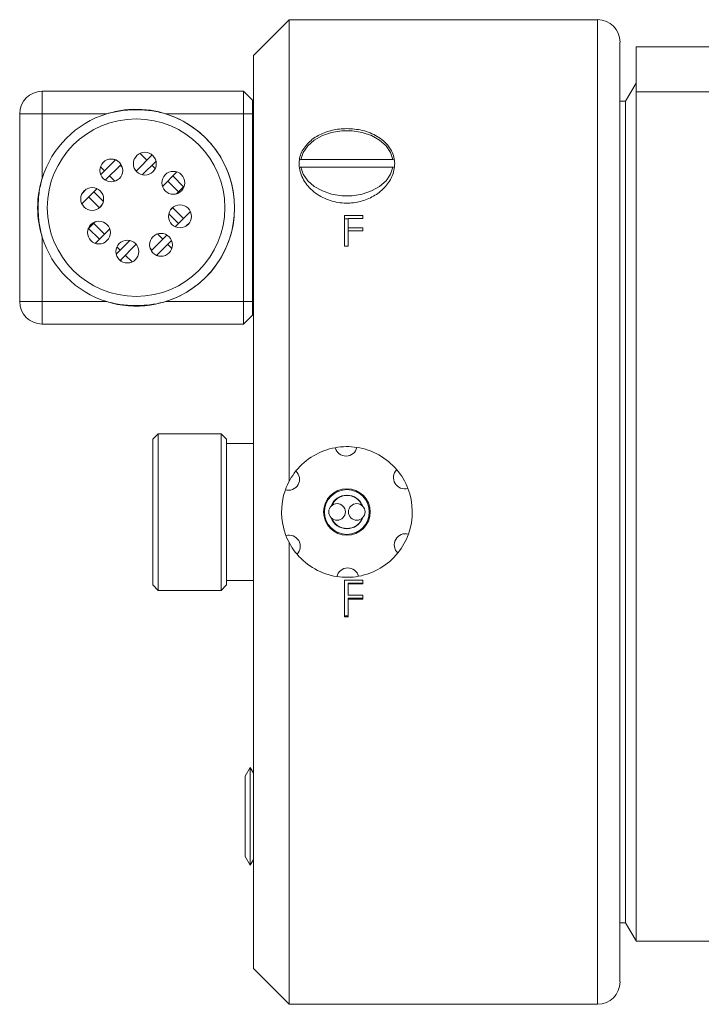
# Model space of a CAD drawing. Header units: inches. Extents: x 0.51 to 8.32, y 1.19 to 8.76.
# Tile 6 of 14: x 4.27 to 5.54, y 1.29 to 3.12. Entities that reach past the tile are written whole.
import ezdxf

# ---------------------------------------------------------------- set-up
doc = ezdxf.new("R2010")
doc.units = ezdxf.units.IN
doc.header["$MEASUREMENT"] = 0

msp = doc.modelspace()

# ---------------------------------------------------------------- linework, layer by layer
at = {"color": 7, "linetype": 'Continuous', "lineweight": 15}
for p, q in [((4.7743, 3.1205), (4.7076, 3.0539)), ((5.3483, 3.1205), (4.7743, 3.1205)), ((4.7743, 3.1205), (4.7743, 2.2611)), ((5.3899, 3.0789), (5.3899, 2.2039)), ((5.4199, 3.0699), (6.8879, 3.0699)), ((5.4199, 2.9865), (5.4199, 3.0699)), ((4.7076, 1.3539), (4.7076, 3.0539)), ((5.4197, 3.0024), (5.4004, 2.969)), ((5.4199, 3.0024), (5.4197, 3.0024)), ((5.4197, 3.0024), (5.4197, 1.4054)), ((4.3143, 2.9455), (4.3143, 2.9872)), ((4.3143, 2.9872), (4.6893, 2.9872)), ((4.6893, 2.9455), (4.6893, 2.9872)), ((4.7059, 2.9705), (4.6893, 2.9872)), ((4.7059, 2.9705), (4.7059, 2.9455)), ((5.4199, 1.4045), (5.4199, 2.9865)), ((6.8879, 2.9865), (5.4199, 2.9865)), ((5.4004, 2.969), (5.3899, 2.969)), ((5.4004, 2.969), (5.4004, 1.4387)), ((4.2726, 2.5955), (4.2726, 2.9455)), ((4.3143, 2.9455), (4.2726, 2.9455)), ((4.3143, 2.9455), (4.3143, 2.8252)), ((4.4346, 2.9455), (4.3143, 2.9455)), ((4.6893, 2.9455), (4.5439, 2.9455)), ((4.7059, 2.9455), (4.6893, 2.9455)), ((4.6893, 2.5955), (4.6893, 2.9455)), ((4.7059, 2.9455), (4.7059, 2.5955)), ((4.4504, 2.8589), (4.4491, 2.8602)), ((4.5191, 2.8687), (4.4891, 2.8387)), ((4.5093, 2.8589), (4.4966, 2.8716)), ((4.5187, 2.8683), (4.5166, 2.8705)), ((4.7076, 2.8667), (4.7059, 2.8667)), ((4.7961, 2.8603), (4.7931, 2.8591)), ((4.9672, 2.8603), (4.7961, 2.8603)), ((4.9702, 2.8591), (4.9672, 2.8603)), ((4.4304, 2.8389), (4.4227, 2.8465)), ((4.451, 2.8595), (4.4232, 2.8317)), ((4.4612, 2.8509), (4.4319, 2.8216)), ((4.4634, 2.8459), (4.4598, 2.8495)), ((4.5263, 2.857), (4.5007, 2.8315)), ((4.5249, 2.8433), (4.5187, 2.8495)), ((4.7931, 2.8449), (4.7961, 2.8461)), ((4.7961, 2.8461), (4.7946, 2.8461)), ((4.7961, 2.8461), (4.9672, 2.8461)), ((4.9672, 2.8461), (4.9702, 2.8449)), ((4.9686, 2.8461), (4.9672, 2.8461)), ((4.4497, 2.8196), (4.4398, 2.8295)), ((4.4893, 2.8389), (4.4878, 2.8403)), ((4.5653, 2.8371), (4.5383, 2.8101)), ((4.5777, 2.8094), (4.5576, 2.8295)), ((4.4165, 2.8061), (4.3882, 2.7778)), ((4.5682, 2.8), (4.5482, 2.82)), ((4.579, 2.8107), (4.5647, 2.7964)), ((4.3965, 2.805), (4.3893, 2.7978)), ((4.3915, 2.8), (4.3911, 2.8004)), ((4.4209, 2.7705), (4.4009, 2.7906)), ((4.4283, 2.782), (4.4103, 2.8)), ((4.4252, 2.7748), (4.4195, 2.7691)), ((4.5591, 2.772), (4.5533, 2.7662)), ((4.5777, 2.7505), (4.5576, 2.7705)), ((4.5682, 2.7411), (4.5502, 2.7591)), ((4.5904, 2.7632), (4.5621, 2.7349)), ((4.8774, 2.7561), (4.9113, 2.7561)), ((4.8774, 2.7561), (4.8774, 2.6991)), ((4.8774, 2.75), (4.8837, 2.75)), ((4.8837, 2.7503), (4.8837, 2.733)), ((4.9113, 2.7503), (4.8837, 2.7503)), ((4.9113, 2.7561), (4.9113, 2.7503)), ((4.4139, 2.7446), (4.3996, 2.7303)), ((4.4304, 2.721), (4.4103, 2.7411)), ((4.5892, 2.7432), (4.5821, 2.7361)), ((4.5875, 2.7407), (4.5871, 2.7411)), ((4.8837, 2.733), (4.9113, 2.733)), ((4.8837, 2.7273), (4.8837, 2.733)), ((4.9113, 2.733), (4.9113, 2.7272)), ((4.3143, 2.7159), (4.3143, 2.5955)), ((4.4209, 2.7116), (4.4009, 2.7316)), ((4.4402, 2.7309), (4.4133, 2.704)), ((4.5467, 2.7195), (4.5174, 2.6902)), ((4.5388, 2.7116), (4.5289, 2.7215)), ((4.8837, 2.7273), (4.9113, 2.7273)), ((4.9113, 2.7272), (4.8837, 2.7272)), ((4.8837, 2.7272), (4.8837, 2.6991)), ((4.4778, 2.7096), (4.4523, 2.684)), ((4.4598, 2.6916), (4.4537, 2.6977)), ((4.4895, 2.7024), (4.4595, 2.6723)), ((4.4907, 2.7007), (4.4893, 2.7022)), ((4.5187, 2.6916), (4.5152, 2.6952)), ((4.5553, 2.7093), (4.5275, 2.6815)), ((4.5558, 2.6945), (4.5482, 2.7022)), ((4.8837, 2.6991), (4.8774, 2.6991)), ((4.482, 2.6694), (4.4692, 2.6821)), ((4.5295, 2.6808), (4.5282, 2.6821)), ((4.462, 2.6706), (4.4598, 2.6727)), ((4.7059, 2.6744), (4.7076, 2.6744)), ((4.2726, 2.5955), (4.3143, 2.5955)), ((4.3143, 2.5955), (4.4346, 2.5955)), ((4.3143, 2.5539), (4.3143, 2.5955)), ((4.5439, 2.5955), (4.6893, 2.5955)), ((4.6893, 2.5539), (4.6893, 2.5955)), ((4.7059, 2.5955), (4.6893, 2.5955)), ((4.7059, 2.5955), (4.7059, 2.5705)), ((4.7059, 2.5705), (4.6893, 2.5539)), ((4.6893, 2.5539), (4.3143, 2.5539)), ((4.5303, 2.3497), (4.5203, 2.3397)), ((4.6476, 2.3497), (4.5303, 2.3497)), ((4.5303, 2.3497), (4.5303, 2.2109)), ((4.6576, 2.3397), (4.6476, 2.3497)), ((4.6476, 2.058), (4.6476, 2.3497)), ((4.5203, 2.2104), (4.5203, 2.3397)), ((4.6576, 2.3397), (4.6576, 2.068)), ((4.7076, 2.3316), (4.6576, 2.3316)), ((4.5203, 2.068), (4.5203, 2.2104)), ((4.5303, 2.2109), (4.5303, 2.058)), ((5.3899, 2.2039), (5.3899, 1.3289)), ((4.7743, 2.1466), (4.7743, 1.2872)), ((4.6576, 2.0761), (4.7076, 2.0761)), ((4.8774, 2.0769), (4.9113, 2.0769)), ((4.8774, 2.0769), (4.8774, 2.0086)), ((4.9113, 2.0769), (4.9113, 2.0699)), ((4.5203, 2.068), (4.5303, 2.058)), ((4.5303, 2.058), (4.6476, 2.058)), ((4.6476, 2.058), (4.6576, 2.068)), ((4.9113, 2.0714), (4.8837, 2.0714)), ((4.8837, 2.0714), (4.8837, 2.0699)), ((4.8837, 2.0699), (4.8837, 2.0488)), ((4.9113, 2.0699), (4.8837, 2.0699)), ((4.8837, 2.0488), (4.9113, 2.0488)), ((4.9113, 2.0435), (4.8837, 2.0435)), ((4.8837, 2.0435), (4.8837, 2.0418)), ((4.9113, 2.0418), (4.8837, 2.0418)), ((4.8837, 2.0418), (4.8837, 2.0086)), ((4.9113, 2.0488), (4.9113, 2.0418)), ((4.8837, 2.0107), (4.8774, 2.0107)), ((4.8837, 2.0086), (4.8774, 2.0086)), ((4.7016, 1.7282), (4.6924, 1.712)), ((4.7016, 1.7282), (4.7016, 1.5462)), ((4.7076, 1.7177), (4.7016, 1.7282)), ((4.6924, 1.712), (4.6924, 1.5624)), ((4.6924, 1.5624), (4.7016, 1.5462)), ((4.7016, 1.5462), (4.7076, 1.5567)), ((5.3899, 1.4387), (5.4004, 1.4387)), ((5.4004, 1.4387), (5.4197, 1.4054)), ((5.4197, 1.4054), (5.4199, 1.4054)), ((5.4199, 1.4045), (5.5556, 1.4045)), ((4.7076, 1.3539), (4.7743, 1.2872)), ((4.7743, 1.2872), (5.3483, 1.2872))]:
    msp.add_line(p, q, dxfattribs=at)
at = {"color": 8, "linetype": 'Continuous', "lineweight": 15}
for p, q in [((5.3483, 2.2039), (5.3483, 3.1205)), ((5.3483, 1.2872), (5.3483, 2.2039))]:
    msp.add_line(p, q, dxfattribs=at)
at = {"color": 7, "linetype": 'Continuous', "lineweight": 15, "flags": 128}
for points in [[(4.9672, 2.8603), (4.9628, 2.8735), (4.9544, 2.8858), (4.9424, 2.8964), (4.9273, 2.9048), (4.91, 2.9107), (4.8912, 2.9137), (4.872, 2.9137), (4.8532, 2.9107), (4.8359, 2.9048), (4.8208, 2.8964), (4.8088, 2.8858), (4.8004, 2.8735), (4.7961, 2.8603)], [(4.7961, 2.8461), (4.8004, 2.8329), (4.8088, 2.8207), (4.8208, 2.8101), (4.8359, 2.8016), (4.8532, 2.7957), (4.872, 2.7927), (4.8912, 2.7927), (4.91, 2.7957), (4.9273, 2.8016), (4.9424, 2.8101), (4.9544, 2.8207), (4.9628, 2.8329), (4.9672, 2.8461)]]:
    msp.add_lwpolyline(points, dxfattribs=at)
at = {"color": 7, "linetype": 'Continuous', "lineweight": 15}
for centre, radius in [((4.4893, 2.7705), 0.1653), ((4.443, 2.8398), 0.0213), ((4.5055, 2.8523), 0.0213), ((4.5586, 2.8168), 0.0213), ((4.4075, 2.7868), 0.0213), ((4.571, 2.7543), 0.0213), ((4.42, 2.7242), 0.0213), ((4.5356, 2.7013), 0.0213), ((4.473, 2.6888), 0.0213), ((4.8816, 2.2039), 0.0433), ((4.8816, 2.2039), 0.0417), ((4.8633, 2.2039), 0.0155), ((4.8999, 2.2039), 0.0155)]:
    msp.add_circle(centre, radius, dxfattribs=at)
for centre, radius, start, end in [((5.3483, 3.0789), 0.0417, 0, 90), ((4.3143, 2.9455), 0.0417, 90, 180), ((4.4893, 2.7705), 0.1833, 303.768, 107.3414), ((4.4893, 2.7705), 0.1833, 107.3414, 162.6586), ((4.4893, 2.7705), 0.1833, 287.3414, 72.6586), ((4.4893, 2.7705), 0.1833, 162.6586, 197.3414), ((4.4893, 2.7705), 0.1833, 197.3414, 252.6586), ((4.4893, 2.7705), 0.1833, 252.6586, 303.768), ((4.3143, 2.5955), 0.0417, 180, 270), ((4.8816, 2.2039), 0.1217, 100.2821, 141.1509), ((4.8816, 2.2039), 0.1217, 81.1509, 100.2821), ((4.88, 2.3288), 0.0208, 194.6739, 346.7591), ((4.8816, 2.2039), 0.1217, 40.2821, 81.1509), ((4.7726, 2.265), 0.0208, 254.6739, 46.7591), ((4.8816, 2.2039), 0.1217, 141.1509, 160.2821), ((4.9891, 2.2677), 0.0208, 134.6739, 286.7591), ((4.8816, 2.2039), 0.1217, 21.1509, 40.2821), ((4.8816, 2.2039), 0.1217, 160.2821, 201.1509), ((4.8816, 2.2039), 0.1217, 340.2821, 21.1509), ((4.8816, 2.2039), 0.0313, 90, 159.7156), ((4.8816, 2.2039), 0.0308, 22.2258, 157.7742), ((4.8816, 2.2039), 0.0313, 20.2844, 90), ((4.8816, 2.2039), 0.0313, 200.2844, 339.7156), ((4.8816, 2.2039), 0.0308, 202.2258, 337.7742), ((4.9906, 2.1427), 0.0208, 74.6739, 226.7591), ((4.7741, 2.14), 0.0208, 314.6739, 106.7591), ((4.8816, 2.2039), 0.1217, 201.1509, 220.2821), ((4.8816, 2.2039), 0.1217, 321.1509, 340.2821), ((4.8816, 2.2039), 0.1217, 280.2821, 321.1509), ((4.8816, 2.2039), 0.1217, 220.2821, 261.1509), ((4.8832, 2.0789), 0.0208, 14.6739, 166.7591), ((4.8816, 2.2039), 0.1217, 261.1509, 280.2821), ((5.3483, 1.3289), 0.0417, 270, 0)]:
    msp.add_arc(centre, radius, start, end, dxfattribs=at)
for points, knots in [([(4.5439, 2.9455), (4.5347, 2.9477), (4.5161, 2.9522), (4.4881, 2.9531), (4.4606, 2.9518), (4.4433, 2.9476), (4.4346, 2.9455)], [0, 0, 0, 0, 0.256019, 0.518821, 0.75725, 1, 1, 1, 1]), ([(4.8172, 2.898), (4.8108, 2.8919), (4.798, 2.8798), (4.7911, 2.8562), (4.7947, 2.8311), (4.8101, 2.8071), (4.8348, 2.7886), (4.8643, 2.779), (4.8937, 2.7785), (4.9202, 2.7854), (4.9431, 2.7986), (4.9609, 2.8174), (4.9711, 2.8405), (4.9709, 2.8653), (4.959, 2.8882), (4.9368, 2.9058), (4.9082, 2.9161), (4.8783, 2.9187), (4.8508, 2.9147), (4.8305, 2.9071), (4.8208, 2.9004), (4.8172, 2.898)], [0, 0, 0, 0, 0.056896, 0.114185, 0.174469, 0.23523, 0.29386, 0.347542, 0.395709, 0.441388, 0.48856, 0.539901, 0.596068, 0.655723, 0.716591, 0.776192, 0.831631, 0.881312, 0.927313, 0.973657, 1, 1, 1, 1]), ([(4.3143, 2.8252), (4.3121, 2.816), (4.3076, 2.7973), (4.3067, 2.7693), (4.308, 2.7419), (4.3122, 2.7246), (4.3143, 2.7159)], [0, 0, 0, 0, 0.256019, 0.51882, 0.75725, 1, 1, 1, 1]), ([(4.4346, 2.5955), (4.4438, 2.5933), (4.4625, 2.5889), (4.4905, 2.5879), (4.5179, 2.5892), (4.5352, 2.5934), (4.5439, 2.5955)], [0, 0, 0, 0, 0.256019, 0.518821, 0.75725, 1, 1, 1, 1])]:
    msp.add_open_spline(points, degree=3, knots=knots, dxfattribs=at)

doc.saveas('drawing.dxf')
